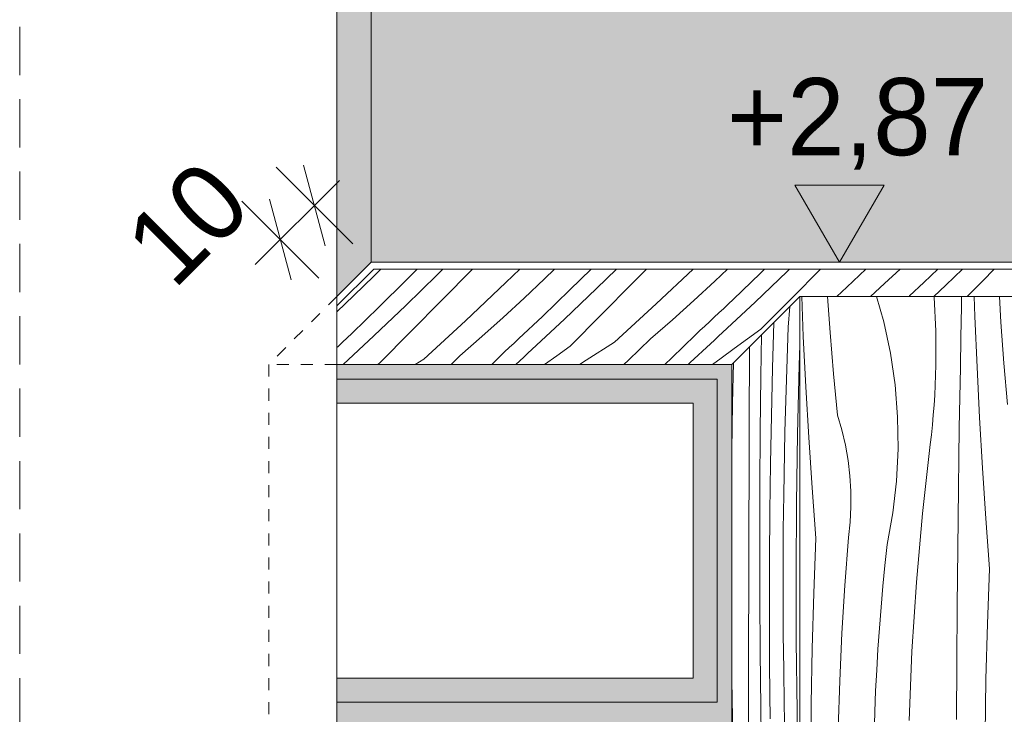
# Model space of a CAD drawing. Extents: x -366324 to -207045, y 68808 to 138616.
# Tile 90 of 170: x -288254 to -286212, y 91940 to 93381. Entities that reach past the tile are written whole.
import ezdxf

# ---------------------------------------------------------------- set-up
doc = ezdxf.new("R2010")
doc.units = 0
doc.header["$MEASUREMENT"] = 0
for name, pattern in [('Dashed', [564.444447, 282.222223, -282.222223]), ('Hidden Line', [50, 25, -25]), ('Krawędzie ukryte', [150, 100, -50])]:
    doc.linetypes.add(name, pattern=pattern)
for name, color, linetype, lineweight, true_color in [('Arch kolorystyka_Nr_Pióra__22', 7, 'Continuous', 9, 0x7f7f7f), ('Arch kolorystyka_Nr_Pióra__61', 7, 'Continuous', 20, 0x4d4d4d), ('Arch kolorystyka_Nr_Pióra__81', 7, 'Continuous', 9, 0x5d5d5d), ('Arch okna_Nr_Pióra__81', 7, 'Continuous', 9, 0x5d5d5d)]:
    doc.layers.add(name, color=color, linetype=linetype, lineweight=lineweight, true_color=true_color)
for name, color, linetype, lineweight in [('Arch kolorystyka_Nr_Pióra__41', 7, 'Continuous', 15), ('Arch okna_Nr_Pióra__21', 7, 'Continuous', 9), ('Arch wymiary_Nr_Pióra__19', 255, 'Continuous', 13), ('Arch wymiary_Nr_Pióra__21', 7, 'Continuous', 9), ('Arch ściany zewnętrzne_Nr_Pióra__21', 7, 'Continuous', 9), ('INWENT.ŚCIANY_Nr_Pióra__21', 7, 'Continuous', 9)]:
    doc.layers.add(name, color=color, linetype=linetype, lineweight=lineweight)
doc.layers.add('Arch wymiary', color=7, linetype='Continuous')
doc.styles.add('GENERATED_STYLE_1', font='txt')
doc.dimstyles.new('GENERATED_STYLE__1', dxfattribs={"dimtxt": 160.000002, "dimasz": 114, "dimexe": 0.18, "dimexo": 0, "dimgap": 0.09, "dimtad": 1, "dimdec": 0, "dimlfac": 0.1, "dimzin": 0, "dimdsep": 46, "dimtxsty": 'GENERATED_STYLE_1', "dimblk": 'ARROWHEAD_2', "dimblk1": 'ARROWHEAD_2', "dimblk2": 'ARROWHEAD_2', "dimcen": 0.09, "dimclrd": 7, "dimclre": 7, "dimclrt": 7, "dimazin": 0, "dimtfac": 1, "dimtdec": 4, "dimtmove": 2, "dimatfit": 3, "dimfxl": 0, "dimtolj": 1, "dimtzin": 0, "dimarcsym": 0})

# ---------------------------------------------------------------- blocks, each defined once
blk = doc.blocks.new('*X76')
at = {"layer": 'Arch kolorystyka_Nr_Pióra__22', "linetype": 'Continuous'}
for p, q in [((-287519.5, 92848.5), (-287504.4, 92863.6)), ((-287452.6, 92839.9), (-287429.2, 92863.6)), ((-287388.1, 92851.5), (-287375.9, 92863.6)), ((-287378.3, 92799.2), (-287314.7, 92863.6)), ((-287245.3, 92835.4), (-287216.7, 92863.6)), ((-287165.3, 92843.5), (-287144.7, 92863.6)), ((-287112.8, 92820.2), (-287068.8, 92863.6)), ((-287057.8, 92823.3), (-287016.4, 92863.6)), ((-286982.9, 92834.4), (-286954.1, 92863.6)), ((-286933.5, 92791.2), (-286857.2, 92863.6)), ((-286812.2, 92838.6), (-286785.9, 92863.6)), ((-286774.4, 92800.5), (-286717.5, 92855.3)), ((-286728.7, 92795.1), (-286662.5, 92858.4)), ((-286717.5, 92855.3), (-286709.1, 92863.6)), ((-286662.5, 92858.4), (-286657.1, 92863.6)), ((-286652.1, 92804.2), (-286593.4, 92863.6)), ((-286538.2, 92826.3), (-286498.9, 92863.6)), ((-286460.2, 92833.7), (-286427.8, 92863.6)), ((-286379.1, 92835.6), (-286350, 92863.6)), ((-286333.4, 92830.3), (-286298.5, 92863.6)), ((-286256.8, 92839.3), (-286232.8, 92863.6)), ((-287560.7, 92808.4), (-287519.5, 92848.5)), ((-287508.2, 92785), (-287452.6, 92839.9)), ((-287453.1, 92788.2), (-287388.1, 92851.5)), ((-287328.9, 92756), (-287245.3, 92835.4)), ((-287207.6, 92803.5), (-287165.3, 92843.5)), ((-287047.4, 92769.1), (-286982.9, 92834.4)), ((-286855.5, 92798.6), (-286812.2, 92838.6)), ((-286489.7, 92807), (-286460.2, 92833.7)), ((-286388.7, 92826.4), (-286379.1, 92835.6)), ((-286288.7, 92807), (-286256.8, 92839.3)), ((-287169.7, 92765.3), (-287112.8, 92820.2)), ((-287124, 92760), (-287057.8, 92823.3)), ((-286559.3, 92807), (-286538.2, 92826.3)), ((-286408.2, 92808), (-286398.5, 92817.2)), ((-286398.5, 92817.2), (-286388.7, 92826.4)), ((-286358.1, 92807), (-286333.4, 92830.3)), ((-287595.7, 92775.2), (-287560.7, 92808.4)), ((-287442.8, 92733.9), (-287378.3, 92799.2)), ((-287250.9, 92763.4), (-287207.6, 92803.5)), ((-286899.9, 92758.6), (-286855.5, 92798.6)), ((-286796.1, 92731.9), (-286728.7, 92795.1)), ((-286784.1, 92791.3), (-286774.4, 92800.5)), ((-286716.6, 92738.9), (-286652.1, 92804.2)), ((-286409.2, 92807), (-286408.2, 92808)), ((-287565.1, 92730.2), (-287508.2, 92785)), ((-287519.4, 92724.9), (-287453.1, 92788.2)), ((-287020.4, 92711.9), (-286933.5, 92791.2)), ((-286813.4, 92763.6), (-286803.6, 92772.8)), ((-286803.6, 92772.8), (-286793.8, 92782)), ((-286793.8, 92782), (-286784.1, 92791.3)), ((-287415.8, 92676.8), (-287328.9, 92756)), ((-287295.2, 92723.4), (-287250.9, 92763.4)), ((-287191.5, 92696.7), (-287124, 92760)), ((-287189.1, 92746.9), (-287179.4, 92756.1)), ((-287179.4, 92756.1), (-287169.7, 92765.3)), ((-287112, 92703.8), (-287047.4, 92769.1)), ((-286945.3, 92718.6), (-286899.9, 92758.6)), ((-286833.1, 92745.2), (-286823.2, 92754.4)), ((-286823.2, 92754.4), (-286813.4, 92763.6)), ((-287507.3, 92668.6), (-287442.8, 92733.9)), ((-287208.7, 92728.5), (-287198.9, 92737.7)), ((-287198.9, 92737.7), (-287189.1, 92746.9)), ((-286852.9, 92726.8), (-286843, 92736)), ((-286843, 92736), (-286833.1, 92745.2)), ((-286804.5, 92724.1), (-286796.1, 92731.9)), ((-286716.6, 92738.9), (-286744.6, 92719.1)), ((-287594.2, 92702.6), (-287584.5, 92711.8)), ((-287584.5, 92711.8), (-287574.8, 92721)), ((-287582.5, 92665.6), (-287519.4, 92724.9)), ((-287574.8, 92721), (-287565.1, 92730.2)), ((-287340.6, 92683.5), (-287295.2, 92723.4)), ((-287228.4, 92710.1), (-287218.5, 92719.3)), ((-287218.5, 92719.3), (-287208.7, 92728.5)), ((-287020.4, 92711.9), (-287079.2, 92674.8)), ((-286968.2, 92696.5), (-286945.3, 92718.6)), ((-286901.4, 92679.4), (-286852.9, 92726.8)), ((-286821.2, 92708.6), (-286812.8, 92716.3)), ((-286812.8, 92716.3), (-286804.5, 92724.1)), ((-286744.6, 92719.1), (-286772.1, 92699.1)), ((-287595.7, 92701.2), (-287594.2, 92702.6)), ((-287274.9, 92665.6), (-287248.3, 92691.7)), ((-287248.3, 92691.7), (-287238.3, 92700.9)), ((-287238.3, 92700.9), (-287228.4, 92710.1)), ((-287199.8, 92689), (-287191.5, 92696.7)), ((-287112, 92703.8), (-287140, 92683.9)), ((-286991.3, 92674.4), (-286968.2, 92696.5)), ((-286846.5, 92685.3), (-286838, 92693.1)), ((-286838, 92693.1), (-286829.6, 92700.8)), ((-286829.6, 92700.8), (-286821.2, 92708.6)), ((-286772.1, 92699.1), (-286799.1, 92679.1)), ((-287415.8, 92676.8), (-287433.4, 92665.6)), ((-287359.1, 92665.6), (-287340.6, 92683.5)), ((-287225, 92665.7), (-287216.6, 92673.4)), ((-287216.6, 92673.4), (-287208.2, 92681.2)), ((-287208.2, 92681.2), (-287199.8, 92689)), ((-287140, 92683.9), (-287165.2, 92665.6)), ((-287079.2, 92674.8), (-287092.9, 92665.6)), ((-287000.7, 92665.6), (-286991.3, 92674.4)), ((-286915.7, 92665.6), (-286901.4, 92679.4)), ((-286867.7, 92665.6), (-286863.4, 92669.8)), ((-286863.4, 92669.8), (-286854.9, 92677.6)), ((-286854.9, 92677.6), (-286846.5, 92685.3)), ((-286799.1, 92679.1), (-286816.8, 92665.6)), ((-287507.3, 92668.6), (-287511.6, 92665.6)), ((-287225, 92665.6), (-287225, 92665.7))]:
    blk.add_line(p, q, dxfattribs=at)
blk = doc.blocks.new('Wypełnienie_38')
at = {"layer": 'Arch kolorystyka_Nr_Pióra__22', "linetype": 'Dashed'}
blk.add_blockref('*X76', (0, 0), dxfattribs=at)
blk = doc.blocks.new('*X78')
at = {"layer": 'Arch kolorystyka_Nr_Pióra__22', "linetype": 'Continuous'}
for p, q in [((-286628.7, 92723.8), (-286632.1, 92807)), ((-286572.9, 92731.7), (-286578.3, 92807)), ((-286462, 92754.3), (-286476.9, 92807)), ((-286357.4, 92807), (-286357.2, 92805.1)), ((-286357.2, 92805.1), (-286354, 92734.6)), ((-286300.4, 92801.3), (-286300.5, 92807)), ((-286300.5, 92785.1), (-286300.4, 92801.3)), ((-286272.8, 92764.9), (-286274.2, 92807)), ((-286218.8, 92753.7), (-286222, 92807)), ((-286301.9, 92722.4), (-286300.5, 92785.1)), ((-286448.1, 92689.2), (-286462, 92754.3)), ((-286268.5, 92660.3), (-286272.8, 92764.9)), ((-286212.7, 92668.2), (-286218.8, 92753.7)), ((-286565.8, 92646.3), (-286572.9, 92731.7)), ((-286354, 92734.6), (-286353.8, 92664)), ((-286623.5, 92619.2), (-286628.7, 92723.8)), ((-286303.1, 92659.8), (-286301.9, 92722.4)), ((-286438.5, 92623.4), (-286448.1, 92689.2)), ((-286354.4, 92643.4), (-286353.8, 92664)), ((-286304.2, 92597.1), (-286303.1, 92659.8)), ((-286263.3, 92555.7), (-286268.5, 92660.3)), ((-286205.6, 92582.7), (-286212.7, 92668.2)), ((-286557.7, 92560.9), (-286565.8, 92646.3)), ((-286355.2, 92622.8), (-286354.4, 92643.4)), ((-286617.4, 92514.6), (-286623.5, 92619.2)), ((-286433.1, 92557.1), (-286438.5, 92623.4)), ((-286356.3, 92602.2), (-286355.2, 92622.8)), ((-286357.6, 92581.7), (-286356.3, 92602.2)), ((-286305.3, 92534.4), (-286304.2, 92597.1)), ((-286359.2, 92561.1), (-286357.6, 92581.7)), ((-286548.6, 92530), (-286557.7, 92560.9)), ((-286432.1, 92490.5), (-286433.1, 92557.1)), ((-286361.1, 92540.6), (-286359.2, 92561.1)), ((-286257.2, 92451.1), (-286263.3, 92555.7)), ((-286541.2, 92498.7), (-286548.6, 92530)), ((-286363.2, 92520.1), (-286361.1, 92540.6)), ((-286306.2, 92471.7), (-286305.3, 92534.4)), ((-286610.5, 92410.1), (-286617.4, 92514.6)), ((-286365.6, 92499.6), (-286363.2, 92520.1)), ((-286535.7, 92467), (-286541.2, 92498.7)), ((-286435.4, 92424.1), (-286432.1, 92490.5)), ((-286381.6, 92357.1), (-286365.6, 92499.6)), ((-286531.9, 92435.1), (-286535.7, 92467)), ((-286307, 92409.1), (-286306.2, 92471.7)), ((-286250.3, 92346.6), (-286257.2, 92451.1)), ((-286530, 92402.9), (-286531.9, 92435.1)), ((-286602.7, 92305.7), (-286610.5, 92410.1)), ((-286443, 92358), (-286435.4, 92424.1)), ((-286307.7, 92346.4), (-286307, 92409.1)), ((-286529.9, 92370.8), (-286530, 92402.9)), ((-286531.6, 92338.6), (-286529.9, 92370.8)), ((-286454.9, 92292.5), (-286443, 92358)), ((-286394.3, 92214.2), (-286381.6, 92357.1)), ((-286308.4, 92283.7), (-286307.7, 92346.4)), ((-286242.5, 92242.2), (-286250.3, 92346.6)), ((-286535.2, 92306.7), (-286531.6, 92338.6)), ((-286607, 92191.3), (-286602.7, 92305.7)), ((-286542.6, 92207.8), (-286535.2, 92306.7)), ((-286459.4, 92249.2), (-286454.9, 92292.5)), ((-286309.4, 92165.7), (-286308.4, 92283.7)), ((-286463.6, 92205.9), (-286459.4, 92249.2)), ((-286246.8, 92127.8), (-286242.5, 92242.2)), ((-286548.6, 92108.8), (-286542.6, 92207.8)), ((-286467.4, 92162.5), (-286463.6, 92205.9)), ((-286403.5, 92071), (-286394.3, 92214.2)), ((-286610.1, 92076.9), (-286607, 92191.3)), ((-286470.8, 92119.1), (-286467.4, 92162.5)), ((-286310.4, 92047.6), (-286309.4, 92165.7)), ((-286473.9, 92075.7), (-286470.8, 92119.1)), ((-286249.9, 92013.4), (-286246.8, 92127.8)), ((-286553.3, 92009.8), (-286548.6, 92108.8)), ((-286612.1, 91962.4), (-286610.1, 92076.9)), ((-286476.5, 92032.3), (-286473.9, 92075.7)), ((-286409.4, 91927.7), (-286403.5, 92071)), ((-286311.4, 91929.6), (-286310.4, 92047.6)), ((-286478.7, 91988.8), (-286476.5, 92032.3)), ((-286556.7, 91910.7), (-286553.3, 92009.8)), ((-286251.9, 91898.9), (-286249.9, 92013.4)), ((-286480.5, 91945.3), (-286478.7, 91988.8)), ((-286612.8, 91847.9), (-286612.1, 91962.4)), ((-286482.7, 91872.9), (-286480.5, 91945.3))]:
    blk.add_line(p, q, dxfattribs=at)
blk = doc.blocks.new('Wypełnienie_39')
at = {"layer": 'Arch kolorystyka_Nr_Pióra__22', "linetype": 'Dashed'}
blk.add_blockref('*X78', (0, 0), dxfattribs=at)
blk = doc.blocks.new('*X80')
at = {"layer": 'Arch kolorystyka_Nr_Pióra__22', "linetype": 'Continuous'}
for p, q in [((-286659.8, 92742.9), (-286656.9, 92785.9)), ((-286692.7, 92658.2), (-286690, 92752.7)), ((-286661.5, 92699.6), (-286659.8, 92742.9)), ((-286716.9, 92641.7), (-286715.6, 92727.1)), ((-286740.3, 92679.6), (-286740.3, 92702.5)), ((-286663.1, 92656.3), (-286661.5, 92699.6)), ((-286637, 92664.6), (-286635.7, 92705.3)), ((-286740.7, 92561.6), (-286740.3, 92679.6)), ((-286775.6, 92585), (-286773.6, 92669.2)), ((-286694.9, 92559.3), (-286692.7, 92658.2)), ((-286664.5, 92612.9), (-286663.1, 92656.3)), ((-286640.5, 92521.4), (-286637, 92664.6)), ((-286718, 92527.3), (-286716.9, 92641.7)), ((-286665.8, 92569.6), (-286664.5, 92612.9)), ((-286777.1, 92487.3), (-286775.6, 92585)), ((-286666.9, 92526.1), (-286665.8, 92569.6)), ((-286741.1, 92443.6), (-286740.7, 92561.6)), ((-286696.7, 92460.2), (-286694.9, 92559.3)), ((-286718.7, 92412.8), (-286718, 92527.3)), ((-286667.9, 92482.7), (-286666.9, 92526.1)), ((-286642.7, 92378.1), (-286640.5, 92521.4)), ((-286668.7, 92439.2), (-286667.9, 92482.7)), ((-286698, 92361.2), (-286696.7, 92460.2)), ((-286741.4, 92325.5), (-286741.1, 92443.6)), ((-286669.4, 92395.7), (-286668.7, 92439.2)), ((-286719, 92298.4), (-286718.7, 92412.8)), ((-286670.2, 92323.3), (-286669.4, 92395.7)), ((-286643.7, 92234.7), (-286642.7, 92378.1)), ((-286698.7, 92262), (-286698, 92361.2)), ((-286741.8, 92207.5), (-286741.4, 92325.5)), ((-286670.6, 92250.9), (-286670.2, 92323.3)), ((-286718.8, 92183.9), (-286719, 92298.4)), ((-286699, 92162.9), (-286698.7, 92262)), ((-286670.6, 92178.4), (-286670.6, 92250.9)), ((-286643.3, 92091.2), (-286643.7, 92234.7)), ((-286742.1, 92089.5), (-286741.8, 92207.5)), ((-286718.2, 92069.4), (-286718.8, 92183.9)), ((-286698.7, 92063.8), (-286699, 92162.9)), ((-286670.2, 92106), (-286670.6, 92178.4)), ((-286669.4, 92033.6), (-286670.2, 92106)), ((-286742.4, 91971.4), (-286742.1, 92089.5)), ((-286641.7, 91947.8), (-286643.3, 92091.2)), ((-286717.1, 91955), (-286718.2, 92069.4)), ((-286697.9, 91964.7), (-286698.7, 92063.8)), ((-286776.8, 92011.3), (-286777.1, 92037.7)), ((-286668.2, 91961.2), (-286669.4, 92033.6)), ((-286774, 91868.1), (-286776.8, 92011.3)), ((-286742.7, 91853.4), (-286742.4, 91971.4)), ((-286715.5, 91840.6), (-286717.1, 91955)), ((-286697.7, 91948), (-286697.9, 91964.7)), ((-286666.6, 91888.9), (-286668.2, 91961.2)), ((-286697.5, 91931.4), (-286697.7, 91948)), ((-286638.9, 91804.6), (-286641.7, 91947.8))]:
    blk.add_line(p, q, dxfattribs=at)
blk = doc.blocks.new('Wypełnienie_40')
at = {"layer": 'Arch kolorystyka_Nr_Pióra__22', "linetype": 'Dashed'}
blk.add_blockref('*X80', (0, 0), dxfattribs=at)
blk = doc.blocks.new('*D201')
at = {"layer": 'Arch wymiary_Nr_Pióra__21', "linetype": 'Continuous'}
for p, q in [((-287620.1, 92911.6), (-287664.9, 93078.9)), ((-287722, 93074.8), (-287562.9, 92915.7)), ((-287590.6, 93047.1), (-287642.5, 92995.2)), ((-287792.7, 93004.1), (-287633.6, 92845)), ((-287735.6, 93008.2), (-287690.8, 92840.9)), ((-287642.5, 92995.2), (-287713.2, 92924.5)), ((-287713.2, 92924.5), (-287765, 92872.7))]:
    blk.add_line(p, q, dxfattribs=at)
at = {"layer": 'Arch wymiary_Nr_Pióra__21', "insert": (-287932.4, 92816.8), "char_height": 160, "attachment_point": 7, "rotation": 45, "style": 'GENERATED_STYLE_1'}
blk.add_mtext('{10}', dxfattribs=at)
blk = doc.blocks.new('ARROWHEAD_2')
at = {"color": 0, "linetype": 'Continuous', "lineweight": 0}
for p, q in [((-0.378, -0.655), (0.378, 0.655)), ((0, 0), (-1, 0))]:
    blk.add_line(p, q, dxfattribs=at)
blk = doc.blocks.new('Wymiary_52', base_point=(-286553.6, 92877.8))
at = {"layer": 'Arch wymiary_Nr_Pióra__19', "linetype": 'Continuous'}
blk.add_hatch(color=256, dxfattribs=at).paths.add_polyline_path([(-286553.6, 92877.8), (-286646.4, 93037.8), (-286460.8, 93037.8)], flags=0)
for p, q in [((-286553.6, 92877.8), (-286646.4, 93037.8)), ((-286646.4, 93037.8), (-286460.8, 93037.8)), ((-286460.8, 93037.8), (-286553.6, 92877.8))]:
    blk.add_line(p, q, dxfattribs=at)
at = {"layer": 'Arch wymiary_Nr_Pióra__21', "linetype": 'Continuous'}
for q in [(-286673.6, 92877.8), (-286433.6, 92877.8)]:
    blk.add_line((-286553.6, 92877.8), q, dxfattribs=at)
at = {"layer": 'Arch wymiary_Nr_Pióra__19', "insert": (-286787, 93069.8), "char_height": 160, "attachment_point": 7, "style": 'GENERATED_STYLE_1'}
blk.add_mtext('{+2,87}', dxfattribs=at)

msp = doc.modelspace()

# ---------------------------------------------------------------- hatches: boundary and pattern name
at = {"layer": 'Arch kolorystyka_Nr_Pióra__41', "linetype": 'Continuous'}
msp.add_hatch(color=256, dxfattribs=at).paths.add_polyline_path([(-287595.7, 92665.6), (-286777.1, 92665.6), (-286777.1, 90865.6), (-286807.1, 90865.6), (-286807.1, 91895.6), (-287595.7, 91895.6), (-287595.7, 92015.6), (-286857.1, 92015.6), (-286857.1, 92585.6), (-287595.7, 92585.6)], flags=0)
at = {"layer": 'Arch kolorystyka_Nr_Pióra__61', "linetype": 'Continuous'}
msp.add_hatch(color=256, dxfattribs=at).paths.add_polyline_path([(-287595.7, 93602), (-287525, 93672.8), (-287525, 92877.8), (-287595.7, 92807)], flags=0)
at = {"layer": 'Arch kolorystyka_Nr_Pióra__81', "linetype": 'Continuous'}
msp.add_hatch(color=256, dxfattribs=at).paths.add_polyline_path([(-285245, 92877.8), (-287525, 92877.8), (-287525, 93672.8), (-285245, 93672.8)], flags=0)

# ---------------------------------------------------------------- linework, layer by layer
at = {"layer": 'Arch okna_Nr_Pióra__21', "linetype": 'Hidden Line'}
for p, q in [((-287595.7, 92807), (-287737.1, 92665.6)), ((-287737.1, 92665.6), (-287737.1, 90865.6)), ((-287595.7, 92665.6), (-287737.1, 92665.6))]:
    msp.add_line(p, q, dxfattribs=at)
at = {"layer": 'Arch okna_Nr_Pióra__21', "linetype": 'Continuous'}
for p, q in [((-286857.1, 92585.6), (-287595.7, 92585.6)), ((-286857.1, 92015.6), (-286857.1, 92585.6)), ((-286857.1, 92015.6), (-287595.7, 92015.6))]:
    msp.add_line(p, q, dxfattribs=at)
at = {"layer": 'Arch okna_Nr_Pióra__81', "linetype": 'Continuous'}
for p, q in [((-286807.1, 92635.6), (-287595.7, 92635.6)), ((-286807.1, 91965.6), (-286807.1, 92635.6)), ((-286807.1, 91965.6), (-287595.7, 91965.6))]:
    msp.add_line(p, q, dxfattribs=at)
at = {"layer": 'Arch ściany zewnętrzne_Nr_Pióra__21', "linetype": 'Continuous'}
for p, q in [((-287525, 92877.8), (-287525, 93722.8)), ((-287595.7, 92807), (-287595.7, 93652)), ((-287525, 92877.8), (-287595.7, 92807)), ((-287525, 92877.8), (-285245, 92877.8)), ((-287519.1, 92863.6), (-287595.7, 92787)), ((-287519.1, 92863.6), (-285279.1, 92863.6)), ((-287595.7, 92807), (-287595.7, 90865.6)), ((-286777.1, 92665.6), (-286635.7, 92807)), ((-286635.7, 92807), (-285335.7, 92807)), ((-286635.7, 92807), (-286635.7, 90865.6)), ((-286777.1, 92665.6), (-287595.7, 92665.6)), ((-286777.1, 92665.6), (-286777.1, 90865.6))]:
    msp.add_line(p, q, dxfattribs=at)
at = {"layer": 'INWENT.ŚCIANY_Nr_Pióra__21', "linetype": 'Krawędzie ukryte'}
msp.add_line((-288253.6, 90865.6), (-288253.6, 96865.6), dxfattribs=at)

# ---------------------------------------------------------------- block references
at = {"layer": 'Arch kolorystyka_Nr_Pióra__22', "linetype": 'Dashed'}
for name in ['Wypełnienie_38', 'Wypełnienie_39', 'Wypełnienie_40']:
    msp.add_blockref(name, (0, 0), dxfattribs=at)
at = {"layer": 'Arch wymiary', "linetype": 'Continuous'}
msp.add_blockref('Wymiary_52', (-286553.6, 92877.8), dxfattribs=at)

# ---------------------------------------------------------------- dimensions: what is measured, and where the dimension line sits
dim = msp.add_linear_dim(base=(-287642.5, 92995.2), p1=(-287525, 92877.8), p2=(-287595.7, 92807), angle=225, dimstyle='GENERATED_STYLE__1', dxfattribs=at)
dim.commit()
dim.dimension.update_dxf_attribs({"geometry": '*D201', "text_midpoint": (-287903.1, 92959.2)})

doc.saveas('drawing.dxf')
